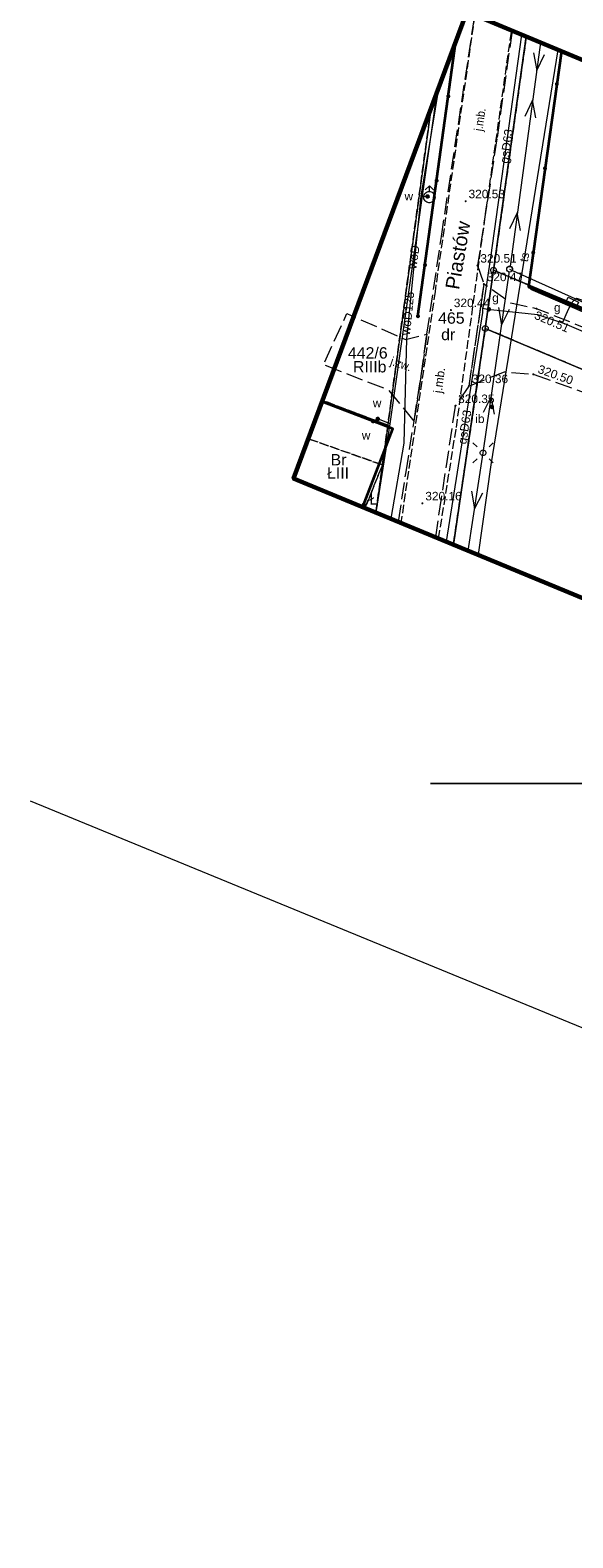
# Model space of a CAD drawing. Extents: x 6589191 to 6589689, y 5598567 to 5598886.
# Tile 1 of 12: x 6589191 to 6589239, y 5598684 to 5598816. Entities that reach past the tile are written whole.
import ezdxf
from ezdxf.enums import TextEntityAlignment as Align

# ---------------------------------------------------------------- set-up
doc = ezdxf.new("R2010")
doc.units = 0
doc.header["$LTSCALE"] = 0.5
for name, pattern in [('1 1', [2, 1, -1]), ('3 1', [4, 3, -1]), ('EGKK', [4, 3, -1]), ('PRZER1-1', [2, 1, -1]), ('PRZER3-1', [4, 3, -1])]:
    doc.linetypes.add(name, pattern=pattern)
doc.layers.get('0').update_dxf_attribs({"linetype": 'CONTINUOUS', "lineweight": 13})
doc.layers.get('Defpoints').update_dxf_attribs({"linetype": 'CONTINUOUS'})
for name, color, linetype, lineweight in [('-ZAKRES', 192, 'CONTINUOUS', 60), ('EGDE', 7, 'CONTINUOUS', 18), ('EGDE_O', 7, 'CONTINUOUS', 18), ('EGPG', 7, 'CONTINUOUS', 18), ('GELULI_O', 7, 'PRZER3-1', 18), ('OTDI', 7, 'CONTINUOUS', 18), ('OTDI_O', 7, 'CONTINUOUS', 18), ('OTK', 7, 'CONTINUOUS', 20), ('OTK_O', 7, 'CONTINUOUS', 20), ('OTKJ', 7, 'PRZER3-1', 18), ('OTKJ_O', 7, 'PRZER3-1', 18), ('OTOO', 7, 'CONTINUOUS', 35), ('OTRS', 7, 'CONTINUOUS', 20), ('OTRS_O', 7, 'CONTINUOUS', 20), ('PARRA', 7, 'CONTINUOUS', 13), ('SUEO', 7, 'CONTINUOUS', 18), ('SUP', 7, 'CONTINUOUS', 18), ('SUPP', 7, 'PRZER1-1', 18)]:
    doc.layers.add(name, color=color, linetype=linetype, lineweight=lineweight)
for name, color, linetype, lineweight, true_color in [('EGKK', 7, 'PRZER3-1', 18, 0x24bc24), ('EGKK_O', 7, 'PRZER3-1', 18, 0x24bc24), ('EGUG', 7, 'PRZER1-1', 18, 0x008000), ('EGUG_O', 7, 'PRZER1-1', 18, 0x008000), ('SUE', 1, 'CONTINUOUS', 20, 0xff0000), ('SUEP', 1, 'CONTINUOUS', 18, 0xff0000), ('SUGP', 7, 'CONTINUOUS', 18, 0xbfbf00), ('SUGP_O', 7, 'CONTINUOUS', 18, 0xbfbf00), ('SUGS', 7, 'CONTINUOUS', 18, 0xbfbf00), ('SUGS_O', 7, 'CONTINUOUS', 18, 0xbfbf00), ('SUGW', 7, 'CONTINUOUS', 18, 0xbfbf00), ('SUGW_O', 7, 'CONTINUOUS', 18, 0xbfbf00), ('SUTP', 7, 'CONTINUOUS', 18, 0xff9100), ('SUTP_O', 7, 'CONTINUOUS', 18, 0xff9100), ('SUWH', 5, 'CONTINUOUS', 18, 0x0000ff), ('SUWP', 5, 'CONTINUOUS', 18, 0x0000ff), ('SUWP_O', 5, 'CONTINUOUS', 18, 0x0000ff), ('SUWW', 5, 'CONTINUOUS', 18, 0x0000ff), ('SUWW_O', 5, 'CONTINUOUS', 18, 0x0000ff)]:
    doc.layers.add(name, color=color, linetype=linetype, lineweight=lineweight, true_color=true_color)
doc.styles.add('BDOT', font='arial.ttf', dxfattribs={"width": 0.9})
doc.styles.add('GEO-INFO', font='arial.ttf')

# ---------------------------------------------------------------- blocks, each defined once
blk = doc.blocks.new('SUEP1')
at = {"color": 0}
blk.add_lwpolyline([(-1.5, -1), (1.5, 0), (-1.5, 1)], dxfattribs=at)
blk = doc.blocks.new('other_SUEO')
blk.add_hatch(color=0).paths.add_polyline_path([(-0.002174, 0.089974), (0.023762, 0.086807), (0.042561, 0.0793), (0.060131, 0.066965), (0.076266, 0.047786), (0.086234, 0.025762), (0.089972, 0.002226), (0.088646, -0.015553), (0.081114, -0.038994), (0.066834, -0.060276), (0.049699, -0.075033), (0.027576, -0.085671), (0.004027, -0.08991), (-0.019639, -0.087831), (-0.040932, -0.080154), (-0.059082, -0.067892), (-0.073734, -0.051607), (-0.08374, -0.032979), (-0.089221, -0.011817), (-0.089063, 0.012951), (-0.082571, 0.035806), (-0.069528, 0.057148), (-0.048957, 0.075519), (-0.026898, 0.085887)])
at = {"color": 0}
for points in [[(-1.767767, 1.767767), (-1.06066, 1.06066)], [(1.767767, 1.767767), (1.06066, 1.06066)], [(-1.767767, -1.767767), (-1.06066, -1.06066)], [(1.767767, -1.767767), (1.06066, -1.06066)]]:
    blk.add_lwpolyline(points, dxfattribs=at)
blk = doc.blocks.new('KOLO')
blk.add_hatch(color=0).paths.add_polyline_path([(-0.5, 0), (-0.482963, -0.12941), (-0.433013, -0.25), (-0.353553, -0.353553), (-0.25, -0.433013), (-0.12941, -0.482963), (0, -0.5), (0.12941, -0.482963), (0.25, -0.433013), (0.353553, -0.353553), (0.433013, -0.25), (0.482963, -0.12941), (0.5, 0), (0.482963, 0.12941), (0.433013, 0.25), (0.353553, 0.353553), (0.25, 0.433013), (0.12941, 0.482963), (0, 0.5), (-0.12941, 0.482963), (-0.25, 0.433013), (-0.353553, 0.353553), (-0.433013, 0.25), (-0.482963, 0.12941)])
blk = doc.blocks.new('OKRAG_PELNY')
at = {"color": 0}
blk.add_lwpolyline([(0, 0.5), (0.12941, 0.482963), (0.25, 0.433013), (0.353553, 0.353553), (0.433013, 0.25), (0.482963, 0.12941), (0.5, 0), (0.482963, -0.12941), (0.433013, -0.25), (0.353553, -0.353553), (0.25, -0.433013), (0.12941, -0.482963), (0, -0.5), (-0.12941, -0.482963), (-0.25, -0.433013), (-0.353553, -0.353553), (-0.433013, -0.25), (-0.482963, -0.12941), (-0.5, 0), (-0.482963, 0.12941), (-0.433013, 0.25), (-0.353553, 0.353553), (-0.25, 0.433013), (-0.12941, 0.482963)], close=True, dxfattribs=at)
blk = doc.blocks.new('other_SUUS02')
at = {"color": 0}
blk.add_lwpolyline([(0, 1), (0.173648, 0.984808), (0.34202, 0.939693), (0.5, 0.866025), (0.642788, 0.766044), (0.766044, 0.642788), (0.866025, 0.5), (0.939693, 0.34202), (0.984808, 0.173648), (1, 0), (0.984808, -0.173648), (0.939693, -0.34202), (0.866025, -0.5), (0.75575, -0.654861), (0.618159, -0.786053), (0.458227, -0.888835), (0.281733, -0.959493), (0.095056, -0.995472), (-0.095056, -0.995472), (-0.281733, -0.959493), (-0.458227, -0.888835), (-0.618159, -0.786053), (-0.75575, -0.654861), (-0.866025, -0.5), (-0.945001, -0.327068), (-0.989821, -0.142315), (-0.998867, 0.047582), (-0.971812, 0.235759), (-0.909632, 0.415415), (-0.814576, 0.580057), (-0.690079, 0.723734), (-0.540641, 0.841254), (-0.371662, 0.928368), (-0.189251, 0.981929)], close=True, dxfattribs=at)
for points in [[(-0.707107, 1.292893), (0, 2), (0.707107, 1.292893)], [(0, 1), (0, 2)]]:
    blk.add_lwpolyline(points, dxfattribs=at)
blk = doc.blocks.new('SZAFA1')
at = {"color": 0}
blk.add_lwpolyline([(-1, -0.5), (-1, 0.5), (1, 0.5), (1, -0.5)], close=True, dxfattribs=at)
blk = doc.blocks.new('EPPGS')
at = {"color": 0}
blk.add_lwpolyline([(0, 0.5), (0.154508, 0.475528), (0.293893, 0.404508), (0.404508, 0.293893), (0.475528, 0.154508), (0.5, 0), (0.475528, -0.154508), (0.404508, -0.293893), (0.293893, -0.404508), (0.154508, -0.475528), (0, -0.5), (-0.154508, -0.475528), (-0.293893, -0.404508), (-0.404508, -0.293893), (-0.475528, -0.154508), (-0.5, 0), (-0.475528, 0.154508), (-0.404508, 0.293893), (-0.293893, 0.404508), (-0.154508, 0.475528)], close=True, dxfattribs=at)
blk = doc.blocks.new('SUPP')
at = {"color": 0}
blk.add_wipeout([(0.48, 0), (0.46, 0.15), (0.39, 0.28), (0.28, 0.39), (0.15, 0.46), (0, 0.48), (-0.15, 0.46), (-0.28, 0.39), (-0.39, 0.28), (-0.46, 0.15), (-0.48, 0), (-0.46, -0.15), (-0.39, -0.28), (-0.28, -0.39), (-0.15, -0.46), (0, -0.48), (0.15, -0.46), (0.28, -0.39), (0.39, -0.28), (0.46, -0.15)], dxfattribs=at).dxf.layer = 'SUP'
at = {"layer": 'SUP', "color": 0, "lineweight": 18}
blk.add_circle((0, 0), 0.5, dxfattribs=at)
blk = doc.blocks.new('OTRS')
at = {"layer": 'OTRS', "color": 1, "lineweight": -3, "const_width": 0.18}
blk.add_lwpolyline([(-0.09, 0, 1), (0.09, 0, 1)], format="xyb", close=True, dxfattribs=at)
at = {"layer": 'OTRS_O', "color": 0, "style": 'BDOT'}
blk.add_attdef('RZEDNA', (0.51, 0.52), '', height=1.5, dxfattribs=at)

msp = doc.modelspace()

# ---------------------------------------------------------------- linework, layer by layer
at = {"layer": 'Defpoints', "lineweight": 18, "flags": 128}
msp.add_lwpolyline([(6589191.28, 5598748.5), (6589632.74, 5598567.1)], dxfattribs=at)
at = {"layer": 'EGDE', "color": 7, "linetype": 'Continuous', "lineweight": 18, "elevation": 10.22}
for points in [[(6589228.56, 5598771.07), (6589231.37, 5598790.1), (6589232.1, 5598795.22), (6589234.98, 5598815.8)], [(6589234.98, 5598815.8), (6589232.1, 5598795.22), (6589270.18, 5598779.22), (6589278.02, 5598797.88)], [(6589226.6, 5598809.55), (6589221.74, 5598773.89)], [(6589226.6, 5598809.55), (6589221.74, 5598773.89)], [(6589249.73, 5598762.31), (6589252.28, 5598781.28), (6589231.37, 5598790.1), (6589228.56, 5598771.07)]]:
    msp.add_lwpolyline(points, dxfattribs=at)
msp.add_lwpolyline([(6589232.1, 5598795.22), (6589231.37, 5598790.1), (6589252.28, 5598781.28), (6589290.16, 5598765.31), (6589306.75, 5598758.33), (6589313.78, 5598755.37), (6589332.81, 5598746.61), (6589352.83, 5598739.08), (6589353.16, 5598744.37), (6589325.5, 5598755.98), (6589297.84, 5598767.6), (6589270.18, 5598779.22)], close=True, dxfattribs=at)
at = {"layer": 'EGKK', "linetype": 'EGKK', "lineweight": 18, "ltscale": 0.5, "elevation": 10.06}
for points in [[(6589215.78, 5598780.38), (6589222.31, 5598778.07), (6589226.6, 5598809.55)], [(6589252.28, 5598781.28), (6589231.37, 5598790.1), (6589228.56, 5598771.07)], [(6589221.74, 5598773.89), (6589222.31, 5598778.07), (6589215.78, 5598780.38)]]:
    msp.add_lwpolyline(points, dxfattribs=at)
at = {"layer": 'EGUG', "linetype": 'EGKK', "lineweight": 18, "ltscale": 0.5, "elevation": 10.08}
for points in [[(6589228.56, 5598771.07), (6589231.37, 5598790.1), (6589232.1, 5598795.22), (6589234.98, 5598815.8)], [(6589234.98, 5598815.8), (6589232.1, 5598795.22), (6589270.18, 5598779.22), (6589278.02, 5598797.88)], [(6589226.6, 5598809.55), (6589222.79, 5598781.57), (6589217.04, 5598783.76)], [(6589226.6, 5598809.55), (6589222.79, 5598781.57), (6589222.31, 5598778.07), (6589221.74, 5598773.89)], [(6589249.73, 5598762.31), (6589252.28, 5598781.28), (6589231.37, 5598790.1), (6589228.56, 5598771.07)], [(6589217.04, 5598783.76), (6589222.79, 5598781.57)], [(6589222.79, 5598781.57), (6589222.31, 5598778.07), (6589220.78, 5598774.29)], [(6589220.78, 5598774.29), (6589222.31, 5598778.07), (6589221.74, 5598773.89)]]:
    msp.add_lwpolyline(points, dxfattribs=at)
msp.add_lwpolyline([(6589353.16, 5598744.37), (6589352.83, 5598739.08), (6589350.86, 5598739.82), (6589332.81, 5598746.61), (6589313.78, 5598755.37), (6589306.75, 5598758.33), (6589290.16, 5598765.31), (6589252.28, 5598781.28), (6589231.37, 5598790.1), (6589232.1, 5598795.22), (6589270.18, 5598779.22), (6589272.95, 5598778.05), (6589292.31, 5598769.92), (6589297.84, 5598767.6), (6589325.5, 5598755.98), (6589346.26, 5598747.26)], close=True, dxfattribs=at)
at = {"layer": 'OTK', "linetype": '3 1', "lineweight": 18}
msp.add_lwpolyline([(6589223.72, 5598773.07), (6589224.39, 5598777.46), (6589225.09, 5598781.92), (6589225.71, 5598785.91), (6589226.23, 5598789.58), (6589227.5, 5598798.18), (6589230.44, 5598817.58), (6589230.99, 5598817.46)], dxfattribs=at)
at = {"layer": 'OTK', "linetype": '3 1', "lineweight": 18, "flags": 128}
for points in [[(6589229.92, 5598785.02), (6589233.07, 5598786.28), (6589235.6, 5598786.05), (6589245.46, 5598782.54), (6589251.44, 5598780.32), (6589259.34, 5598777.13), (6589273.73, 5598771.25), (6589279.64, 5598768.92), (6589291.51, 5598764.02), (6589301.49, 5598759.94), (6589307.24, 5598757.62), (6589319.18, 5598752.52), (6589328.81, 5598748.11), (6589334.38, 5598745.73), (6589346.14, 5598740.69), (6589355.35, 5598736.75), (6589361.95, 5598733.83), (6589379, 5598726.12), (6589383.09, 5598724.31), (6589389.57, 5598721.57), (6589393.49, 5598719.95), (6589410.86, 5598712.39), (6589418.88, 5598709.12), (6589435.82, 5598702.8), (6589439.96, 5598701.13), (6589445.52, 5598699.03), (6589447.41, 5598698.44), (6589458.49, 5598694.41), (6589465.74, 5598690.96), (6589469.3, 5598689.19), (6589473.72, 5598686.7), (6589478.25, 5598683.34), (6589480.51, 5598680.03), (6589481.3, 5598676.2), (6589481.21, 5598670.02), (6589484.28, 5598669.99), (6589484.3, 5598672.2), (6589486.24, 5598675.75), (6589489.23, 5598678.72), (6589490.84, 5598679.41), (6589495.41, 5598678.68), (6589501.86, 5598676.79), (6589509.17, 5598674.19), (6589523.05, 5598668.75), (6589528.53, 5598666.32), (6589534.45, 5598663.87), (6589540.18, 5598660.97), (6589544.4, 5598658.39), (6589549.08, 5598653.93), (6589554.66, 5598651.06), (6589562.25, 5598647.92), (6589564.28, 5598651.19), (6589568.7, 5598650.05), (6589572.94, 5598648.91), (6589575.79, 5598648.95), (6589578.26, 5598649.86), (6589581.69, 5598653.02), (6589583.73, 5598656.16), (6589586.11, 5598662.89), (6589583.96, 5598663.48), (6589583.29, 5598660.36), (6589581.51, 5598656.25), (6589578.63, 5598652.97), (6589575.4, 5598651.46), (6589572.4, 5598651.72), (6589558.43, 5598657.63), (6589557.57, 5598658.01), (6589554.26, 5598659.34), (6589550.41, 5598660.92), (6589546.43, 5598662.32), (6589540.98, 5598664.47), (6589530.56, 5598668.75), (6589529.2, 5598669.22), (6589526.24, 5598670.49), (6589522.25, 5598672.19), (6589509.65, 5598677.14), (6589498.49, 5598681.93), (6589494.61, 5598683.42), (6589487.68, 5598686.23), (6589474.48, 5598691.4), (6589470.7, 5598692.91), (6589466.85, 5598694.54), (6589457.89, 5598698.08), (6589446.74, 5598702.66), (6589441.22, 5598704.87), (6589418.41, 5598713.61), (6589414.82, 5598715.08), (6589410.94, 5598716.79), (6589405.16, 5598718.49), (6589391.3, 5598724.76), (6589388.03, 5598726.1), (6589380.25, 5598729.41), (6589373.55, 5598732.53), (6589364.06, 5598736.77), (6589358.71, 5598739.09), (6589354.87, 5598740.76), (6589345.35, 5598745.17), (6589336.42, 5598749.35), (6589332.26, 5598751.2), (6589328.66, 5598752.66), (6589321.04, 5598755.96), (6589308.73, 5598761.23), (6589304.85, 5598762.83), (6589300.83, 5598764.47), (6589281.33, 5598772.87), (6589264.71, 5598779.74), (6589253.32, 5598784.66), (6589250.48, 5598785.91), (6589245.47, 5598788.02), (6589235.88, 5598791.83), (6589233.62, 5598792.33), (6589231.24, 5598794)], [(6589225.09, 5598781.92), (6589222.91, 5598784.63), (6589217.11, 5598786.9), (6589219.17, 5598791.4), (6589224.34, 5598789.13), (6589226.23, 5598789.58), (6589225.71, 5598785.91)]]:
    msp.add_lwpolyline(points, close=True, dxfattribs=at)
at = {"layer": 'OTKJ', "color": 7, "linetype": 'PRZER3-1', "lineweight": 18, "ltscale": 0.5, "elevation": 10.18}
for points in [[(6589230.44, 5598817.69), (6589226.94, 5598793.35), (6589223.94, 5598772.98)], [(6589227.26, 5598771.6), (6589228.82, 5598781.37), (6589231.45, 5598800.59), (6589233.69, 5598816.34)]]:
    msp.add_lwpolyline(points, dxfattribs=at)
at = {"layer": 'OTOO', "color": 7, "linetype": 'Continuous', "lineweight": 35, "elevation": 10.18}
for points in [[(6589225.44, 5598791.17), (6589228.78, 5598815.43)], [(6589238.08, 5598814.51), (6589235.17, 5598793.77), (6589245.96, 5598789.23)], [(6589220.58, 5598774.37), (6589223.22, 5598781.24), (6589216.99, 5598783.64)]]:
    msp.add_lwpolyline(points, dxfattribs=at)
at = {"layer": 'PARRA'}
for points in [[(6589437.19, 5598750), (6589226.55, 5598750)], [(6589226.55, 5598750), (6589437.19, 5598750)]]:
    msp.add_lwpolyline(points, dxfattribs=at)
at = {"layer": 'SUEP', "linetype": 'Continuous', "lineweight": 18, "elevation": 10.14}
for points in [[(6589236.23, 5598815.28), (6589233.52, 5598795.33)], [(6589229.87, 5598770.52), (6589231.17, 5598779.14), (6589233.52, 5598795.33)]]:
    msp.add_lwpolyline(points, dxfattribs=at)
at = {"layer": 'SUGP', "linetype": 'Continuous', "lineweight": 18, "elevation": 10.14}
for points in [[(6589231.25, 5598792.2), (6589231.86, 5598796.33), (6589234.6, 5598815.96)], [(6589239.02, 5598792.4), (6589239.39, 5598792.75), (6589245.78, 5598790.6), (6589253.08, 5598804.45), (6589253.96, 5598804.02)], [(6589238.74, 5598791.84), (6589239.02, 5598792.4)], [(6589227.96, 5598771.32), (6589231.15, 5598791.51)], [(6589231.15, 5598791.51), (6589231.16, 5598791.87)], [(6589231.16, 5598791.87), (6589231.25, 5598792.2)], [(6589231.16, 5598791.87), (6589231.52, 5598791.8)], [(6589231.52, 5598791.8), (6589231.68, 5598791.78), (6589231.87, 5598791.76)], [(6589231.87, 5598791.76), (6589235.96, 5598791.32), (6589238, 5598790.64), (6589238.18, 5598790.59), (6589238.34, 5598790.54), (6589269.17, 5598777.34), (6589306.55, 5598761.68), (6589325.49, 5598753.67), (6589352.87, 5598741.99), (6589381.26, 5598729.67), (6589381.88, 5598729.44)], [(6589238.18, 5598790.59), (6589238.74, 5598791.84)]]:
    msp.add_lwpolyline(points, dxfattribs=at)
at = {"layer": 'SUTP', "linetype": 'Continuous', "lineweight": 18, "elevation": 10.14}
msp.add_lwpolyline([(6589237.75, 5598814.64), (6589231.87, 5598778.09), (6589230.73, 5598770.17)], dxfattribs=at)
at = {"layer": 'SUWP', "linetype": 'Continuous', "lineweight": 18, "elevation": 10.14}
for points in [[(6589221.77, 5598773.88), (6589222.98, 5598781.68), (6589227.16, 5598811.07)], [(6589227.28, 5598811.39), (6589225.69, 5598801.75), (6589224.42, 5598789.17), (6589224.18, 5598779.98), (6589223.05, 5598773.34)], [(6589225.69, 5598801.75), (6589226.28, 5598801.72), (6589226.44, 5598801.66)], [(6589253.22, 5598785.73), (6589251.83, 5598786.41), (6589235.37, 5598793.53)], [(6589222.98, 5598781.68), (6589221.9, 5598782.12), (6589221.49, 5598781.93)]]:
    msp.add_lwpolyline(points, dxfattribs=at)

# ---------------------------------------------------------------- block references
at = {"layer": 'EGPG', "color": 7, "lineweight": 18, "xscale": 0.5, "yscale": 0.5}
for p in [(6589232.1, 5598795.22, 10.24), (6589231.37, 5598790.1, 10.24)]:
    msp.add_blockref('EPPGS', p, dxfattribs=at)
at = {"layer": 'OTDI', "color": 7, "lineweight": 18, "xscale": 0.4, "yscale": 0.4}
msp.add_blockref('KOLO', (6589231.95, 5598783.18, 10.2), dxfattribs=at)
at = {"layer": 'OTOO', "color": 7, "lineweight": 35, "xscale": 0.35, "yscale": 0.35}
for p in [(6589237.67, 5598811.62, 10.18), (6589228.11, 5598810.54, 10.18), (6589236.63, 5598804.19, 10.18), (6589227.08, 5598803.11, 10.18), (6589235.59, 5598796.77, 10.18), (6589226.06, 5598795.68, 10.18), (6589225.44, 5598791.17, 10.18), (6589222.87, 5598781.38, 10.18), (6589220.67, 5598774.6, 10.18)]:
    msp.add_blockref('KOLO', p, dxfattribs=at)
at = {"layer": 'OTRS', "xscale": 0.5, "yscale": 0.5, "zscale": 0.5}
for p, values in [((6589229.64, 5598801.3, 320.53), {'RZEDNA': '320.53'}), ((6589228.34, 5598791.71, 320.44), {'RZEDNA': '320.44'}), ((6589229.92, 5598785.02, 320.36), {'RZEDNA': '320.36'}), ((6589228.72, 5598783.26, 320.35), {'RZEDNA': '320.35'}), ((6589225.83, 5598774.69, 320.16), {'RZEDNA': '320.16'})]:
    msp.add_blockref('OTRS', p, dxfattribs=at).add_auto_attribs(values)
at = {"layer": 'OTRS'}
ref = msp.add_blockref('OTRS', (6589235.88, 5598791.83, 320.51), dxfattribs=dict(at, xscale=0.5, yscale=0.5, zscale=0.5))
ref.add_attrib('RZEDNA', '320.51', (6589235.62, 5598790.98, 320.51), dxfattribs={"layer": 'OTRS_O', "color": 0, "height": 0.75, "rotation": 336.803, "style": 'BDOT'})
ref = msp.add_blockref('OTRS', (6589235.6, 5598786.05, 320.5), dxfattribs=dict(at, xscale=0.5, yscale=0.5, zscale=0.5))
ref.add_attrib('RZEDNA', '320.50', (6589235.93, 5598786.21, 320.5), dxfattribs={"layer": 'OTRS_O', "color": 0, "height": 0.75, "rotation": 340.2223, "style": 'BDOT'})
at = {"layer": 'SUEO', "color": 7, "lineweight": 18, "xscale": 0.5, "yscale": 0.5}
for name, p in [('other_SUEO', (6589231.17, 5598779.14, 10.15)), ('other_SUEO', (6589231.17, 5598779.14, 10.15)), ('OKRAG_PELNY', (6589231.17, 5598779.14, 10.16)), ('OKRAG_PELNY', (6589231.17, 5598779.14, 10.16))]:
    msp.add_blockref(name, p, dxfattribs=at)
at = {"layer": 'SUEP', "lineweight": 18, "xscale": 0.5, "yscale": 0.5}
for p, rotation in [((6589236, 5598813.55, 10.15), 262.2564933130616), ((6589235.44, 5598809.45, 10.15), 82.25649331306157), ((6589234.09, 5598799.54, 10.15), 82.25649331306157), ((6589232.91, 5598791.12, 10.15), 261.7411210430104), ((6589231.78, 5598783.35, 10.15), 81.74112104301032), ((6589230.54, 5598774.94, 10.15), 261.4175429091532)]:
    msp.add_blockref('SUEP1', p, dxfattribs=dict(at, rotation=rotation))
at = {"layer": 'SUGS', "lineweight": 18, "xscale": 0.5, "yscale": 0.5, "rotation": 335.4801792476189}
msp.add_blockref('SZAFA1', (6589239.02, 5598792.4, 10.16), dxfattribs=at)
at = {"layer": 'SUGW', "lineweight": 18, "xscale": 0.4, "yscale": 0.4}
msp.add_blockref('KOLO', (6589231.68, 5598791.78, 10.16), dxfattribs=at)
at = {"layer": 'SUPP', "color": 7, "lineweight": 18, "xscale": 0.5, "yscale": 0.5}
msp.add_blockref('OKRAG_PELNY', (6589233.52, 5598795.33, 10.16), dxfattribs=at)
at = {"layer": 'SUWH', "lineweight": 18, "xscale": 0.5, "yscale": 0.5}
msp.add_blockref('other_SUUS02', (6589226.44, 5598801.66, 10.16), dxfattribs=at)
at = {"layer": 'SUWW', "lineweight": 18, "xscale": 0.4, "yscale": 0.4}
for p in [(6589226.28, 5598801.72, 10.16), (6589221.49, 5598781.93, 10.16), (6589221.9, 5598782.12, 10.16)]:
    msp.add_blockref('KOLO', p, dxfattribs=at)

# ---------------------------------------------------------------- texts
at = {"layer": 'EGDE_O', "color": 7, "linetype": 'Continuous', "lineweight": 0, "style": 'GEO-INFO'}
for s, p in [('465', (6589228.38, 5598791.01, 10.81)), ('442/6', (6589221.02, 5598787.94, 10.81))]:
    msp.add_text(s, height=1, dxfattribs=at).set_placement(p, align=Align.MIDDLE_CENTER)
at = {"layer": 'EGKK_O', "linetype": 'Continuous', "lineweight": 0, "style": 'GEO-INFO'}
for s, p in [('RIIIb', (6589221.19, 5598786.72, 10.8)), ('ŁIII', (6589218.4, 5598777.36, 10.8))]:
    msp.add_text(s, height=1, dxfattribs=at).set_placement(p, align=Align.MIDDLE_CENTER)
at = {"layer": 'EGUG_O', "linetype": 'Continuous', "lineweight": 0, "style": 'GEO-INFO'}
for s, p in [('dr', (6589228.1, 5598789.56, 10.8)), ('Br', (6589218.44, 5598778.53, 10.8)), ('Ł', (6589221.54, 5598775.07, 10.8))]:
    msp.add_text(s, height=1, dxfattribs=at).set_placement(p, align=Align.MIDDLE_CENTER)
at = {"layer": 'GELULI_O', "color": 7, "linetype": 'Continuous', "lineweight": 0, "style": 'GEO-INFO'}
msp.add_text('Piastów', height=1.238, rotation=80.3866, dxfattribs=at).set_placement((6589228.95, 5598796.54, 10.8), align=Align.MIDDLE_CENTER)
at = {"layer": 'OTDI_O', "color": 7, "linetype": 'Continuous', "lineweight": 0, "style": 'GEO-INFO'}
msp.add_text('ib', height=0.75, dxfattribs=at).set_placement((6589231.3, 5598781.76, 10.8), align=Align.RIGHT)
at = {"layer": 'OTK_O', "char_height": 0.75, "attachment_point": 5, "style": 'BDOT'}
for s, insert, rotation in [('j.mb.', (6589231, 5598808.48), 81.1582), ('j.zw.', (6589223.92, 5598786.85), 341.4778)]:
    msp.add_mtext(s, dxfattribs=dict(at, insert=insert, rotation=rotation))
at = {"layer": 'OTKJ_O', "color": 7, "linetype": 'Continuous', "lineweight": 0, "style": 'GEO-INFO'}
msp.add_text('j.mb.', height=0.75, rotation=82.1205, dxfattribs=at).set_placement((6589227.31, 5598785.53, 10.8), align=Align.MIDDLE_CENTER)
at = {"layer": 'SUGP_O', "linetype": 'Continuous', "lineweight": 0, "style": 'GEO-INFO'}
for rotation, p in [(82.0452, (6589233.23, 5598806.14, 10.8)), (81.0147, (6589229.55, 5598781.41, 10.8))]:
    msp.add_text('gsD63', height=0.75, rotation=rotation, dxfattribs=at).set_placement(p, align=Align.MIDDLE_CENTER)
at = {"layer": 'SUGS_O', "linetype": 'Continuous', "lineweight": 0, "style": 'GEO-INFO'}
msp.add_text('g', height=0.75, dxfattribs=at).set_placement((6589238, 5598791.57, 10.8), align=Align.RIGHT)
at = {"layer": 'SUGW_O', "linetype": 'Continuous', "lineweight": 0, "style": 'GEO-INFO'}
msp.add_text('g', height=0.75, dxfattribs=at).set_placement((6589232.56, 5598792.43, 10.8), align=Align.RIGHT)
at = {"layer": 'SUTP_O', "linetype": 'Continuous', "lineweight": 0, "style": 'GEO-INFO'}
msp.add_text('ts', height=0.75, rotation=80.8571, dxfattribs=at).set_placement((6589234.81, 5598796.37, 10.8), align=Align.MIDDLE_CENTER)
at = {"layer": 'SUWP_O', "linetype": 'Continuous', "lineweight": 0, "style": 'GEO-INFO'}
for s, rotation, p in [('woD', 81.89, (6589225.07, 5598796.38, 10.8)), ('woD125', 84.2353, (6589224.55, 5598791.42, 10.8))]:
    msp.add_text(s, height=0.75, rotation=rotation, dxfattribs=at).set_placement(p, align=Align.MIDDLE_CENTER)
at = {"layer": 'SUWW_O', "linetype": 'Continuous', "lineweight": 0, "style": 'GEO-INFO'}
for p in [(6589225.01, 5598801.37, 10.8), (6589222.22, 5598783.15, 10.8), (6589221.25, 5598780.31, 10.8)]:
    msp.add_text('w', height=0.75, dxfattribs=at).set_placement(p, align=Align.RIGHT)

# ---------------------------------------------------------------- next in the draw order: block references
at = {"layer": 'SUP', "linetype": '1 1', "lineweight": 18, "xscale": 0.5, "yscale": 0.5, "zscale": 0.5}
msp.add_blockref('SUPP', (6589233.51, 5598795.31, 320.59), dxfattribs=at)

# ---------------------------------------------------------------- next in the draw order: linework, layer by layer
at = {"layer": '-ZAKRES'}
msp.add_lwpolyline([(6589657.89, 5598639.7), (6589229.73, 5598817.98), (6589214.49, 5598776.89), (6589638.27, 5598601.52)], close=True, dxfattribs=at)
at = {"layer": 'OTK', "linetype": '3 1', "lineweight": 18}
msp.add_lwpolyline([(6589233.73, 5598816.32), (6589232.39, 5598806.79), (6589230.68, 5598795.63), (6589231.24, 5598794), (6589229.92, 5598785.02), (6589228.72, 5598783.26), (6589227.48, 5598775.12), (6589226.98, 5598771.72)], dxfattribs=at)
at = {"layer": 'SUE', "linetype": 'Continuous', "lineweight": 18, "flags": 128}
msp.add_lwpolyline([(6589233.51, 5598795.31), (6589270.08, 5598778.91)], dxfattribs=at)

# ---------------------------------------------------------------- next in the draw order: block references
at = {"layer": 'OTRS', "xscale": 0.5, "yscale": 0.5, "zscale": 0.5}
for p, values in [((6589230.68, 5598795.63, 320.51), {'RZEDNA': '320.51'}), ((6589231.24, 5598794, 320.47), {'RZEDNA': '320.47'})]:
    msp.add_blockref('OTRS', p, dxfattribs=at).add_auto_attribs(values)

doc.saveas('drawing.dxf')
